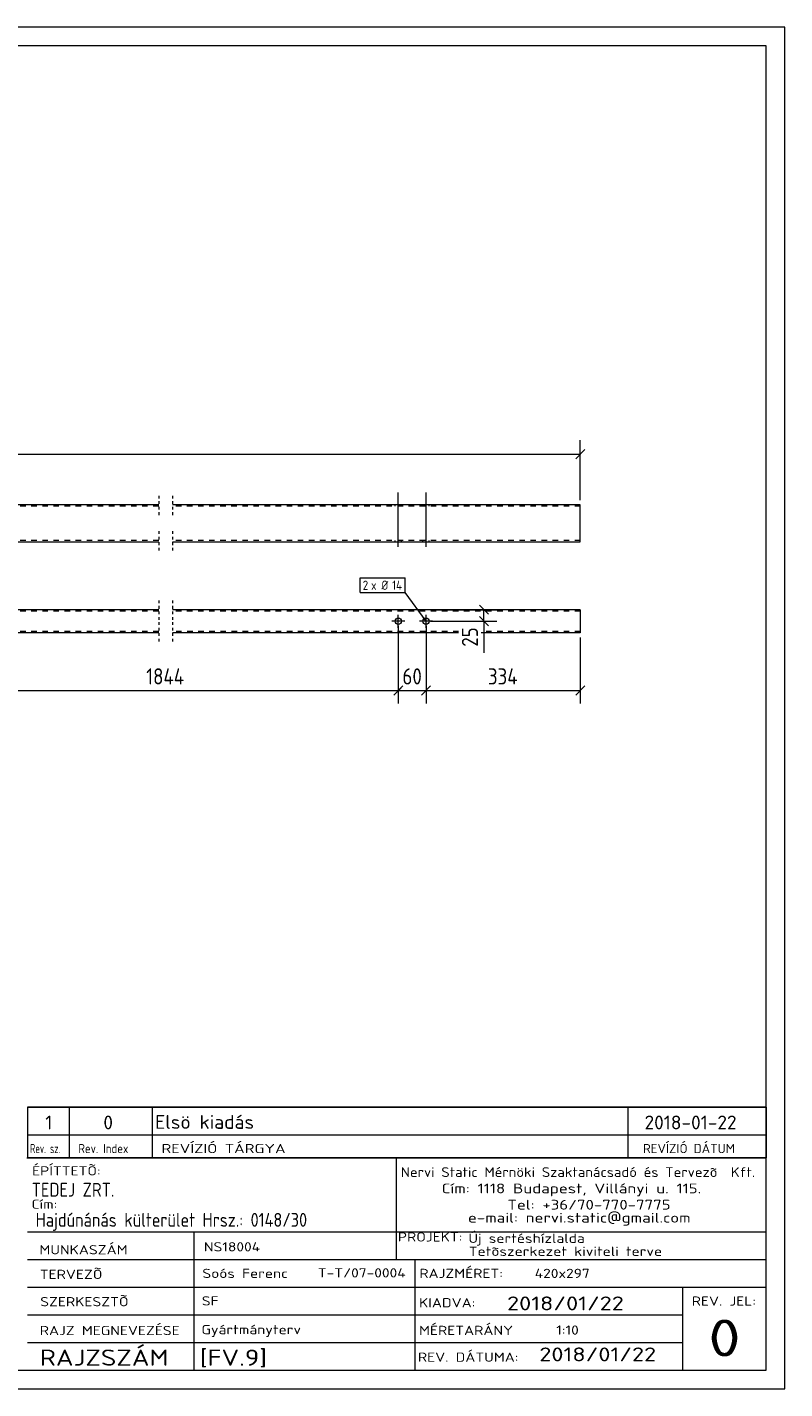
# Model space of a CAD drawing. Header units: millimetres. Extents: x 1 to 419, y 1 to 296.
# Tile 2 of 2: x 255 to 419, y 1 to 296. Entities that reach past the tile are written whole.
import ezdxf

# ---------------------------------------------------------------- set-up
doc = ezdxf.new("R2010")
doc.units = ezdxf.units.MM
doc.header["$LTSCALE"] = 0.6
for name, pattern in [('XKITLINE00', [0]), ('XKITLINE01', [4, 1, -1, 1, -1]), ('XKITLINE02', [4, 2, -2])]:
    doc.linetypes.add(name, pattern=pattern)
for name, color, linetype, lineweight in [('Bolt', 7, 'Continuous', 0), ('BoltMark', 3, 'Continuous', 0), ('DrawingSheet', 5, 'Continuous', 0), ('OtherObjectType', 1, 'Continuous', 0), ('Part', 2, 'Continuous', 0), ('Z-DIMENSIONS', 1, 'Continuous', 0)]:
    doc.layers.add(name, color=color, linetype=linetype, lineweight=lineweight)
doc.styles.add('ISOCPEUR', font='ISOCPEUR.TTF')

msp = doc.modelspace()

# ---------------------------------------------------------------- linework, layer by layer
at = {"layer": 'Bolt', "color": 3, "linetype": 'XKITLINE00', "lineweight": 0}
for p, q in [((335.29, 183.45), (335.29, 195.2)), ((341.29, 183.45), (341.29, 195.2)), ((334.59, 192.2), (334.59, 192.5)), ((335.99, 192.2), (335.99, 192.5)), ((340.59, 192.2), (340.59, 192.5)), ((341.99, 192.2), (341.99, 192.5)), ((334.59, 184.5), (334.59, 184.8)), ((335.99, 184.5), (335.99, 184.8)), ((340.59, 184.5), (340.59, 184.8)), ((341.99, 184.5), (341.99, 184.8)), ((335.29, 165.9), (335.29, 168.7)), ((341.29, 165.9), (341.29, 168.7)), ((336.69, 167.3), (333.89, 167.3)), ((342.69, 167.3), (339.89, 167.3))]:
    msp.add_line(p, q, dxfattribs=at)
for centre in [(335.29, 167.3), (341.29, 167.3)]:
    msp.add_circle(centre, 0.7, dxfattribs=at)
at = {"layer": 'BoltMark', "color": 7, "linetype": 'XKITLINE00', "lineweight": 0}
for p, q in [((327, 176.7), (336.79, 176.7)), ((327, 173.5), (327, 176.7)), ((336.79, 173.5), (336.79, 176.7)), ((327, 173.5), (336.79, 173.5)), ((341.29, 167.3), (336.79, 173.5))]:
    msp.add_line(p, q, dxfattribs=at)
at = {"layer": 'DrawingSheet', "color": 2, "linetype": 'XKITLINE00', "lineweight": 0}
for p, q in [((419, 296), (1, 296)), ((419, 1), (419, 296)), ((1, 1), (419, 1))]:
    msp.add_line(p, q, dxfattribs=at)
at = {"layer": 'DrawingSheet', "color": 3, "linetype": 'XKITLINE00', "lineweight": 0}
for p, q in [((415, 292), (5, 292)), ((415, 5), (415, 292)), ((5, 5), (415, 5))]:
    msp.add_line(p, q, dxfattribs=at)
at = {"layer": 'OtherObjectType', "color": 7, "linetype": 'XKITLINE00', "lineweight": 0}
for p, q in [((255, 62.05), (415, 62.05)), ((255, 62.05), (255, 56.05)), ((264, 62.05), (264, 56.05)), ((282, 62.05), (282, 56.05)), ((385, 62.05), (385, 56.05)), ((415, 62.05), (415, 56.05)), ((255, 56.05), (255, 51.05)), ((255, 56.05), (415, 56.05)), ((264, 56.05), (264, 51.05)), ((282, 56.05), (282, 51.05)), ((385, 56.05), (385, 51.05)), ((415, 56.05), (415, 51.05)), ((254.84, 51.05), (415, 51.05)), ((415, 51.05), (255, 51.05)), ((334.84, 51), (334.84, 35)), ((414.98, 5), (415, 51.05)), ((254.98, 35), (414.98, 35)), ((290.98, 35), (290.98, 5)), ((334.84, 35), (334.84, 29)), ((254.98, 29), (338.84, 29)), ((338.84, 29), (338.84, 5)), ((338.84, 29), (414.84, 29)), ((254.98, 23), (414.98, 23)), ((396.84, 23), (396.84, 5)), ((254.98, 17), (396.84, 17)), ((254.98, 11), (396.98, 11)), ((254.98, 5), (414.98, 5))]:
    msp.add_line(p, q, dxfattribs=at)
at = {"layer": 'OtherObjectType', "color": 1, "linetype": 'XKITLINE00', "lineweight": 0}
for p, q in [((415, 62.05), (255, 62.05)), ((255, 56.05), (415, 56.05))]:
    msp.add_line(p, q, dxfattribs=at)
at = {"layer": 'Part', "color": 2, "linetype": 'XKITLINE00', "lineweight": 0}
for p, q in [((283.39, 192.5), (109.52, 192.5)), ((374.71, 192.5), (286.39, 192.5)), ((374.71, 184.5), (374.71, 192.5)), ((109.52, 184.5), (283.39, 184.5)), ((286.39, 184.5), (374.71, 184.5)), ((283.39, 169.8), (109.52, 169.8)), ((374.71, 169.8), (286.39, 169.8)), ((374.71, 169.8), (374.71, 164.8)), ((283.39, 164.8), (248.25, 164.8)), ((348.35, 164.8), (286.39, 164.8)), ((374.71, 164.8), (353.25, 164.8))]:
    msp.add_line(p, q, dxfattribs=at)
at = {"layer": 'Part', "color": 7, "linetype": 'XKITLINE02', "lineweight": 0}
for p, q in [((283.39, 192.2), (109.52, 192.2)), ((374.71, 192.2), (286.39, 192.2)), ((283.39, 184.8), (109.52, 184.8)), ((374.71, 184.8), (286.39, 184.8)), ((283.39, 169.5), (109.52, 169.5)), ((374.71, 169.5), (286.39, 169.5)), ((283.39, 165.1), (248.25, 165.1)), ((348.35, 165.1), (286.39, 165.1)), ((374.71, 165.1), (353.25, 165.1))]:
    msp.add_line(p, q, dxfattribs=at)
at = {"layer": 'Part', "color": 2, "linetype": 'XKITLINE01', "lineweight": 0}
for p, q in [((283.39, 194.5), (283.39, 190.2)), ((286.39, 194.5), (286.39, 190.2)), ((283.39, 186.8), (283.39, 182.5)), ((286.39, 186.8), (286.39, 182.5)), ((283.39, 171.8), (283.39, 167.5)), ((286.39, 171.8), (286.39, 167.5)), ((283.39, 167.1), (283.39, 162.8)), ((286.39, 167.1), (286.39, 162.8))]:
    msp.add_line(p, q, dxfattribs=at)
at = {"layer": 'Z-DIMENSIONS', "color": 7, "linetype": 'XKITLINE00', "lineweight": 0}
for p, q in [((374.71, 193.5), (374.71, 206.55)), ((375.7, 204.49), (373.73, 202.51)), ((28, 203.5), (374.71, 203.5)), ((342.29, 169.8), (356.65, 169.8)), ((352.86, 170.79), (354.84, 168.81)), ((352.86, 168.29), (354.84, 166.32)), ((353.85, 167.3), (353.85, 169.8)), ((335.29, 166.3), (335.29, 149.5)), ((335.29, 166.3), (335.29, 149.5)), ((341.29, 166.3), (341.29, 149.5)), ((341.29, 166.3), (341.29, 149.5)), ((342.29, 167.3), (356.65, 167.3)), ((353.85, 167.3), (353.85, 160.47)), ((353.85, 167.3), (353.85, 160.47)), ((374.71, 163.8), (374.71, 149.5)), ((234.49, 152.3), (335.29, 152.3)), ((336.28, 153.29), (334.3, 151.31)), ((335.89, 152.9), (334.3, 151.31)), ((335.29, 152.3), (341.29, 152.3)), ((342.28, 153.29), (340.3, 151.31)), ((342.28, 153.29), (340.3, 151.31)), ((341.29, 152.3), (374.71, 152.3)), ((375.7, 153.29), (373.73, 151.31))]:
    msp.add_line(p, q, dxfattribs=at)
at = {"layer": 'Z-DIMENSIONS', "color": 3}
for p in [(374.71, 203.5), (353.85, 169.8), (353.85, 167.3), (335.29, 152.3), (335.29, 152.3), (341.29, 152.3), (341.29, 152.3), (374.71, 152.3)]:
    msp.add_point(p, dxfattribs=at)

# ---------------------------------------------------------------- texts
at = {"layer": 'BoltMark', "color": 3, "style": 'ISOCPEUR', "width": 0.85}
for s, p in [('2', (327.6, 174.1)), ('x Ø', (329.4, 174.1)), ('14', (333.96, 174.1))]:
    msp.add_text(s, height=2, dxfattribs=at).set_placement(p)
at = {"layer": 'OtherObjectType', "color": 7, "style": 'ISOCPEUR'}
for s, height, width, p in [('1', 3, 1.017001, (258.82, 57.2)), ('0', 3, 1.017001, (271.4, 57.2)), ('Elsö kiadás', 3, 1.017001, (282.63, 57.31)), ('2018-01-22', 3, 1.017001, (388.62, 57.2)), ('Rev. sz.', 2, 0.68, (255.54, 52.05)), ('Rev. Index', 2, 0.85, (266, 52.05)), ('REVÍZIÓ TÁRGYA', 2, 1.275, (284, 52.05)), ('REVÍZIÓ DÁTUM', 2, 1.02, (388.28, 52.05)), ('ÉPÍTTETÕ:', 2, 1.211571, (255.96, 47.22)), ('Nervi Static Mérnöki\xa0Szaktanácsadó\xa0és\xa0Tervezõ  Kft.', 2.1176, 1.08375, (335.84, 46.88)), ('TEDEJ ZRT.', 3, 0.85, (255.87, 42.62)), ('Cím:\xa01118 Budapest, Villányi u. 115.', 2.1176, 1.250101, (344.68, 43.35)), ('Cím:', 2, 1.211571, (255.84, 40)), ('Tel:\xa0+36/70-770-7775', 2.1176, 1.250101, (358.91, 39.82)), ('Hajdúnánás külterület Hrsz.: 0148/30', 3, 0.85, (256.73, 36.1)), ('e-mail:\xa0nervi.static@gmail.com', 2.1176, 1.250101, (350.38, 37)), ('MUNKASZÁM', 2, 1.211571, (257.55, 30.12)), ('NS18004', 2, 1.211571, (293.17, 30.76)), ('PROJEKT:', 2, 1.211571, (335.18, 32.9)), ('Új sertéshízlalda', 2, 1.211571, (350.47, 32.6)), ('Tetõszerkezet kiviteli terve', 2, 1.211571, (350.54, 29.78)), ('TERVEZÕ', 2, 1.211571, (257.63, 24.79)), ('Soós Ferenc', 2, 1.211571, (292.84, 25)), ('T-T/07-0004', 2, 1.211571, (317.86, 25.11)), ('RAJZMÉRET:', 2, 1.211571, (339.84, 25)), ('420x297', 2, 1.211571, (364.84, 25)), ('SZERKESZTÕ', 2, 1.211571, (257.72, 18.87)), ('SF', 2, 1.211571, (292.72, 19.04)), ('2018/01/22', 3, 1.275, (358.84, 18)), ('REV. JEL:', 2, 1.211571, (398.84, 19)), ('KIADVA:', 2, 1.211571, (339.78, 18.64)), ('RAJZ MEGNEVEZÉSE', 2, 1.211571, (257.62, 12.62)), ('Gyártmányterv', 2, 1.211571, (292.65, 12.82)), ('MÉRETARÁNY', 2, 1.211571, (339.78, 12.65)), ('1:10', 2, 1.211571, (369.51, 12.72)), ('0', 8, 1.275, (402.45, 8)), ('RAJZSZÁM', 3.5, 1.211571, (257.62, 6)), ('[FV.9]', 3.5, 1.211571, (292.3, 5.99)), ('REV. DÁTUMA:', 2, 1.211571, (339.53, 6.85)), ('2018/01/22', 3, 1.275, (365.83, 6.95))]:
    msp.add_text(s, height=height, dxfattribs=dict(at, width=width)).set_placement(p)
at = {"layer": 'Z-DIMENSIONS', "color": 3, "style": 'ISOCPEUR', "width": 0.85}
msp.add_text('25', height=3.5, rotation=90.0002, dxfattribs=at).set_placement((352.55, 161.78))
for s, p in [('1844', (280.68, 153.6)), ('60', (336.19, 153.6)), ('334', (354.7, 153.6))]:
    msp.add_text(s, height=3.5, dxfattribs=at).set_placement(p)

doc.saveas('drawing.dxf')
